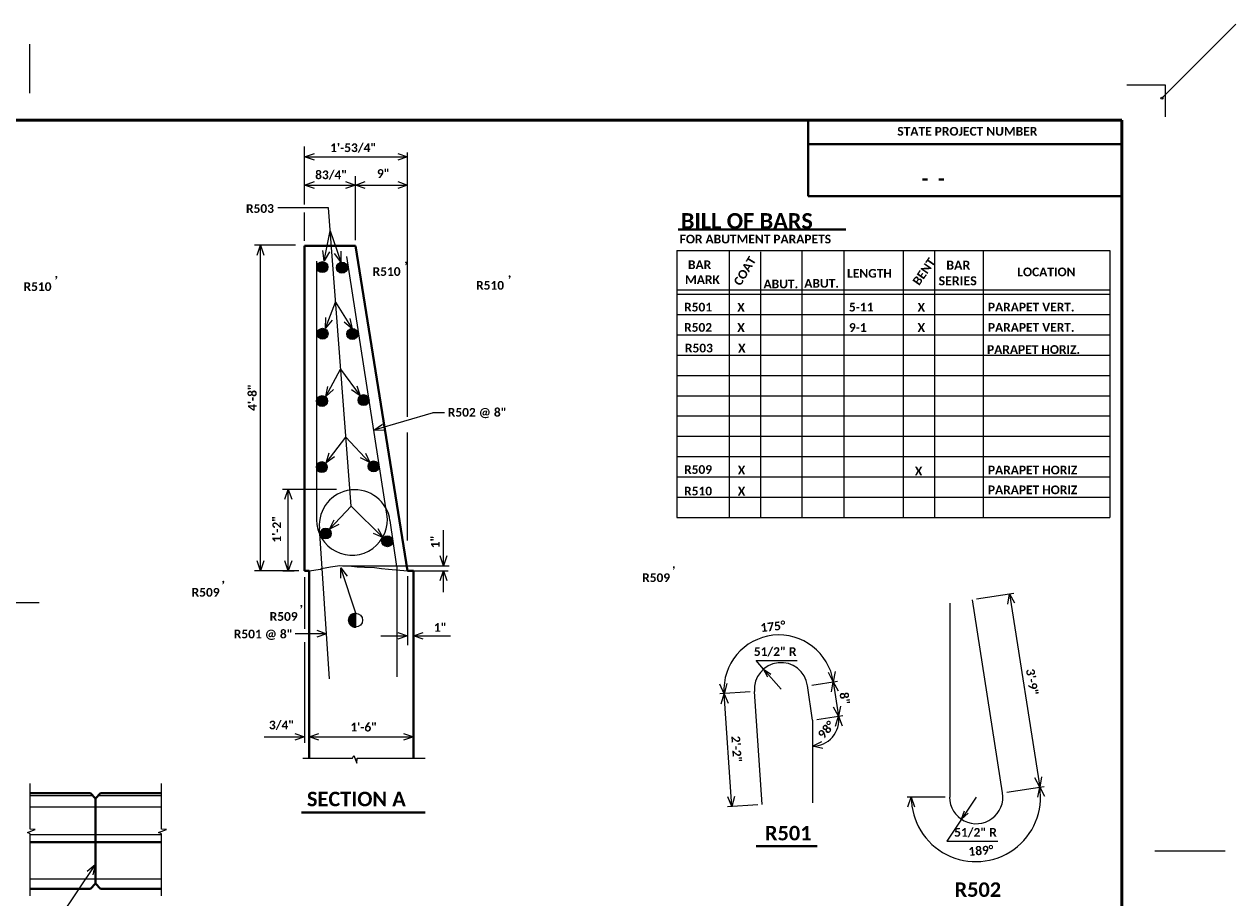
# Model space of a CAD drawing. Extents: x -972 to -537, y 1031 to 1333.
# Tile 4 of 4: x -746 to -537, y 1176 to 1327. Entities that reach past the tile are written whole.
import ezdxf

# ---------------------------------------------------------------- set-up
doc = ezdxf.new("R2010")
doc.units = 0
doc.header["$MEASUREMENT"] = 0
doc.layers.add('B_ANNO_NOPLOT', color=47, linetype='Continuous', lineweight=18, plot=False)
for name, color, linetype, lineweight in [('Level 1', 7, 'Continuous', 18), ('Level 12', 7, 'Continuous', 18), ('Level 2', 7, 'Continuous', 18), ('Level 9', 7, 'Continuous', 18)]:
    doc.layers.add(name, color=color, linetype=linetype, lineweight=lineweight)
doc.styles.add('Title', font='calibrib.ttf', dxfattribs={"height": 0.125})

# ---------------------------------------------------------------- blocks, each defined once
blk = doc.blocks.new('SHT2.')
at = {"layer": 'B_ANNO_NOPLOT', "linetype": 'Continuous', "lineweight": 18}
for p, q in [((407.39, 261.79), (420.12, 274.51)), ((212.25, 262.65), (212.25, 271.05)), ((408, 264), (401.36, 264)), ((408, 258.54), (408, 264)), ((406.14, 132), (418.27, 132))]:
    blk.add_line(p, q, dxfattribs=at)
at = {"layer": 'B_ANNO_NOPLOT', "linetype": 'Continuous', "lineweight": 50}
for p, q in [((400.5, 258), (24, 258)), ((400.5, 6), (400.5, 258))]:
    blk.add_line(p, q, dxfattribs=at)
at = {"layer": 'B_ANNO_NOPLOT', "linetype": 'Continuous', "lineweight": 40}
for p, q in [((346.43, 258), (346.43, 244.85)), ((346.43, 253.86), (400.5, 253.86)), ((346.43, 244.85), (400.5, 244.85))]:
    blk.add_line(p, q, dxfattribs=at)
at = {"layer": 'B_ANNO_NOPLOT', "linetype": 'Continuous', "lineweight": 18}
blk.add_circle((407.39, 261.78), 0.182, dxfattribs=at)
at = {"layer": 'B_ANNO_NOPLOT', "linetype": 'Continuous', "lineweight": 18, "insert": (373.85, 256.81), "char_height": 1.503, "attachment_point": 2, "line_spacing_factor": 0.8, "style": 'Title'}
blk.add_mtext('{\\W0.99932;\\C1;STATE PROJECT NUMBER}', dxfattribs=at)
at = {"layer": 'B_ANNO_NOPLOT', "linetype": 'Continuous', "lineweight": 40, "insert": (362.59, 246.68), "char_height": 2.427, "attachment_point": 7, "line_spacing_factor": 0.8, "style": 'Title'}
blk.add_mtext('{\\W0.99959;\\C2;    -  -  }', dxfattribs=at)
blk = doc.blocks.new('AnonymousCell9')
at = {"layer": 'Level 1', "color": 3, "linetype": 'Continuous', "lineweight": 25}
blk.add_line((4.54, -14), (-0.67, 19.31), dxfattribs=at)
at = {"layer": 'Level 1', "color": 3, "lineweight": 25}
blk.add_line((-4.58, 18.71), (-4.58, -14.72), dxfattribs=at)
blk.add_arc((0, -14.72), 4.59, 180, 9, dxfattribs=at)
blk = doc.blocks.new('AnonymousCell10')
at = {"layer": 'Level 1', "color": 3, "lineweight": 25}
for p, q in [((-3.67, -12.23), (-5, 7.22)), ((5.02, 2.3), (4.13, 8.24)), ((5.02, 2.3), (5.02, -11.95))]:
    blk.add_line(p, q, dxfattribs=at)
blk.add_arc((-0.43, 7.63), 4.59, 7.615, 185.2003, dxfattribs=at)
blk = doc.blocks.new('ARROW56')
at = {"layer": 'Level 2', "color": 7, "linetype": 'Continuous', "lineweight": 18, "flags": 128}
blk.add_lwpolyline([(-1.39, -1.12), (0, 0), (-0.4, -1.74)], dxfattribs=at)
blk = doc.blocks.new('ARROW85')
at = {"layer": 'Level 1', "color": 7, "linetype": 'Continuous', "lineweight": 18, "flags": 128}
blk.add_lwpolyline([(-0.32, -1.76), (0, 0), (0.84, -1.58)], dxfattribs=at)
blk = doc.blocks.new('ARROW86')
at = {"layer": 'Level 1', "color": 7, "linetype": 'Continuous', "lineweight": 18, "flags": 128}
blk.add_lwpolyline([(0.32, 1.76), (0, 0), (-0.84, 1.58)], dxfattribs=at)
blk = doc.blocks.new('ARROW87')
at = {"layer": 'Level 1', "color": 7, "linetype": 'Continuous', "lineweight": 18, "flags": 128}
blk.add_lwpolyline([(-0.32, -1.76), (0, 0), (0.84, -1.58)], dxfattribs=at)
blk = doc.blocks.new('ARROW88')
at = {"layer": 'Level 1', "color": 7, "linetype": 'Continuous', "lineweight": 18, "flags": 128}
blk.add_lwpolyline([(-0.5843, -1.6907), (0, 0), (0.5843, -1.6907)], dxfattribs=at)
blk = doc.blocks.new('ARROW89')
at = {"layer": 'Level 1', "color": 7, "linetype": 'Continuous', "lineweight": 18, "flags": 128}
blk.add_lwpolyline([(1.75, -0.37), (0, 0), (1.61, 0.79)], dxfattribs=at)
blk = doc.blocks.new('ARROW90')
at = {"layer": 'Level 1', "color": 7, "linetype": 'Continuous', "lineweight": 18, "flags": 128}
blk.add_lwpolyline([(-0.52, -1.71), (0, 0), (0.65, -1.67)], dxfattribs=at)
blk = doc.blocks.new('ARROW91')
at = {"layer": 'Level 1', "color": 7, "linetype": 'Continuous', "lineweight": 18, "flags": 128}
blk.add_lwpolyline([(0.33, 1.76), (0, 0), (-0.83, 1.59)], dxfattribs=at)
blk = doc.blocks.new('ARROW92')
at = {"layer": 'Level 1', "color": 7, "linetype": 'Continuous', "lineweight": 18, "flags": 128}
blk.add_lwpolyline([(-0.33, -1.76), (0, 0), (0.83, -1.59)], dxfattribs=at)
blk = doc.blocks.new('ARROW93')
at = {"layer": 'Level 1', "color": 7, "linetype": 'Continuous', "lineweight": 18, "flags": 128}
blk.add_lwpolyline([(0.33, 1.76), (0, 0), (-0.83, 1.59)], dxfattribs=at)
blk = doc.blocks.new('ARROW94')
at = {"layer": 'Level 1', "color": 7, "linetype": 'Continuous', "lineweight": 18, "flags": 128}
blk.add_lwpolyline([(0.47, 1.73), (0, 0), (-0.7, 1.65)], dxfattribs=at)
blk = doc.blocks.new('ARROW95')
at = {"layer": 'Level 1', "color": 7, "linetype": 'Continuous', "lineweight": 18, "flags": 128}
blk.add_lwpolyline([(-0.47, -1.73), (0, 0), (0.7, -1.65)], dxfattribs=at)
blk = doc.blocks.new('ARROW96')
at = {"layer": 'Level 1', "color": 7, "linetype": 'Continuous', "lineweight": 18, "flags": 128}
blk.add_lwpolyline([(0.47, 1.73), (0, 0), (-0.7, 1.65)], dxfattribs=at)
blk = doc.blocks.new('AnonymousCell11')
at = {"color": 3, "linetype": 'Continuous', "lineweight": 18}
blk.add_line((6.05, -18.66), (-0.89, 25.75), dxfattribs=at)
at = {"color": 3, "lineweight": 18}
blk.add_line((-6.11, 24.94), (-6.11, -19.62), dxfattribs=at)
at = {"color": 3}
blk.add_arc((0, -19.62), 6.12, 180, 9, dxfattribs=at)
blk = doc.blocks.new('AnonymousCell12')
at = {"color": 3, "lineweight": 18}
for p, q in [((6.69, 3.06), (5.5, 10.99)), ((-4.9, -16.3), (-6.67, 9.62))]:
    blk.add_line(p, q, dxfattribs=at)
at = {"color": 3}
blk.add_line((6.69, 3.06), (6.69, -15.93), dxfattribs=at)
blk.add_arc((-0.57, 10.18), 6.12, 7.615, 185.2003, dxfattribs=at)
blk = doc.blocks.new('HSYM.2')
at = {"layer": 'Level 2', "linetype": 'Continuous'}
blk.add_hatch(color=7, dxfattribs=at).paths.add_polyline_path([(0.03, -1.21), (0.03, 1.19), (0.03, 1.19), (-0.2, 1.18), (-0.46, 1.12), (-0.68, 0.99), (-0.91, 0.79), (-1.04, 0.61), (-1.15, 0.35), (-1.21, 0.05), (-1.18, -0.23), (-1.13, -0.44), (-0.97, -0.73), (-0.82, -0.89), (-0.62, -1.04), (-0.42, -1.13), (-0.23, -1.18), (-0.14, -1.2)])
at = {"layer": 'Level 2', "color": 7, "linetype": 'Continuous', "lineweight": 18}
blk.add_line((0.03, -1.22), (0.03, 1.19), dxfattribs=at)
at = {"layer": 'Level 2', "color": 7, "linetype": 'Continuous', "lineweight": 18, "flags": 128}
blk.add_lwpolyline([(0.03, -1.21), (0.03, 1.19), (0.03, 1.19), (-0.2, 1.18), (-0.46, 1.12), (-0.68, 0.99), (-0.91, 0.79), (-1.04, 0.61), (-1.15, 0.35), (-1.21, 0.05), (-1.18, -0.23), (-1.13, -0.44), (-0.97, -0.73), (-0.82, -0.89), (-0.62, -1.04), (-0.42, -1.13), (-0.23, -1.18), (-0.14, -1.2), (0.03, -1.21)], dxfattribs=at)
at = {"layer": 'Level 2', "color": 7, "linetype": 'Continuous', "lineweight": 25}
blk.add_circle((0, 0), 1.2, dxfattribs=at)
blk = doc.blocks.new('ARROW97')
at = {"layer": 'Level 2', "color": 7, "linetype": 'Continuous', "lineweight": 18, "flags": 128}
blk.add_lwpolyline([(1.6907, -0.5843), (0, 0), (1.6907, 0.5843)], dxfattribs=at)
blk = doc.blocks.new('ARROW98')
at = {"layer": 'Level 2', "color": 7, "linetype": 'Continuous', "lineweight": 18, "flags": 128}
blk.add_lwpolyline([(-1.6907, 0.5843), (0, 0), (-1.6907, -0.5843)], dxfattribs=at)
blk = doc.blocks.new('ARROW99')
at = {"layer": 'Level 2', "color": 7, "linetype": 'Continuous', "lineweight": 18, "flags": 128}
blk.add_lwpolyline([(-1.6907, 0.5843), (0, 0), (-1.6907, -0.5843)], dxfattribs=at)
blk = doc.blocks.new('ARROW100')
at = {"layer": 'Level 2', "color": 7, "linetype": 'Continuous', "lineweight": 18, "flags": 128}
blk.add_lwpolyline([(1.6907, -0.5843), (0, 0), (1.6907, 0.5843)], dxfattribs=at)
blk = doc.blocks.new('ARROW101')
at = {"layer": 'Level 2', "color": 7, "linetype": 'Continuous', "lineweight": 18, "flags": 128}
blk.add_lwpolyline([(-1.6907, 0.5843), (0, 0), (-1.6907, -0.5843)], dxfattribs=at)
blk = doc.blocks.new('ARROW102')
at = {"layer": 'Level 2', "color": 7, "linetype": 'Continuous', "lineweight": 18, "flags": 128}
blk.add_lwpolyline([(1.6907, -0.5843), (0, 0), (1.6907, 0.5843)], dxfattribs=at)
blk = doc.blocks.new('ARROW103')
at = {"layer": 'Level 2', "color": 7, "linetype": 'Continuous', "lineweight": 18, "flags": 128}
blk.add_lwpolyline([(-0.5843, -1.6907), (0, 0), (0.5843, -1.6907)], dxfattribs=at)
blk = doc.blocks.new('ARROW104')
at = {"layer": 'Level 2', "color": 7, "linetype": 'Continuous', "lineweight": 18, "flags": 128}
blk.add_lwpolyline([(0.9, 1.55), (0, 0), (-0.25, 1.77)], dxfattribs=at)
blk = doc.blocks.new('ARROW105')
at = {"layer": 'Level 2', "color": 7, "linetype": 'Continuous', "lineweight": 18, "flags": 128}
blk.add_lwpolyline([(0, 1.79), (0, 0), (-1.11, 1.41)], dxfattribs=at)
blk = doc.blocks.new('ARROW106')
at = {"layer": 'Level 2', "color": 7, "linetype": 'Continuous', "lineweight": 18, "flags": 128}
blk.add_lwpolyline([(1.16, 1.36), (0, 0), (0.07, 1.79)], dxfattribs=at)
blk = doc.blocks.new('ARROW107')
at = {"layer": 'Level 2', "color": 7, "linetype": 'Continuous', "lineweight": 18, "flags": 128}
blk.add_lwpolyline([(-0.4, 1.74), (0, 0), (-1.39, 1.13)], dxfattribs=at)
blk = doc.blocks.new('ARROW108')
at = {"layer": 'Level 2', "color": 7, "linetype": 'Continuous', "lineweight": 18, "flags": 128}
blk.add_lwpolyline([(1.33, 1.19), (0, 0), (0.31, 1.76)], dxfattribs=at)
blk = doc.blocks.new('ARROW109')
at = {"layer": 'Level 2', "color": 7, "linetype": 'Continuous', "lineweight": 18, "flags": 128}
blk.add_lwpolyline([(-0.52, 1.71), (0, 0), (-1.47, 1.02)], dxfattribs=at)
blk = doc.blocks.new('ARROW110')
at = {"layer": 'Level 2', "color": 7, "linetype": 'Continuous', "lineweight": 18, "flags": 128}
blk.add_lwpolyline([(1.45, 1.04), (0, 0), (0.5, 1.72)], dxfattribs=at)
blk = doc.blocks.new('ARROW111')
at = {"layer": 'Level 2', "color": 7, "linetype": 'Continuous', "lineweight": 18, "flags": 128}
blk.add_lwpolyline([(-0.73, 1.64), (0, 0), (-1.58, 0.84)], dxfattribs=at)
blk = doc.blocks.new('ARROW112')
at = {"layer": 'Level 2', "color": 7, "linetype": 'Continuous', "lineweight": 18, "flags": 128}
blk.add_lwpolyline([(-0.86, 1.57), (0, 0), (-1.64, 0.7)], dxfattribs=at)
blk = doc.blocks.new('ARROW113')
at = {"layer": 'Level 2', "color": 7, "linetype": 'Continuous', "lineweight": 18, "flags": 128}
blk.add_lwpolyline([(1.61, 0.78), (0, 0), (0.78, 1.61)], dxfattribs=at)
blk = doc.blocks.new('ARROW114')
at = {"layer": 'Level 2', "color": 7, "linetype": 'Continuous', "lineweight": 18, "flags": 128}
blk.add_lwpolyline([(-0.5843, -1.6907), (0, 0), (0.5843, -1.6907)], dxfattribs=at)
blk = doc.blocks.new('ARROW115')
at = {"layer": 'Level 2', "color": 7, "linetype": 'Continuous', "lineweight": 18, "flags": 128}
blk.add_lwpolyline([(0.5843, 1.6907), (0, 0), (-0.5843, 1.6907)], dxfattribs=at)
blk = doc.blocks.new('ARROW116')
at = {"layer": 'Level 2', "color": 7, "linetype": 'Continuous', "lineweight": 18, "flags": 128}
blk.add_lwpolyline([(0.5843, 1.6907), (0, 0), (-0.5843, 1.6907)], dxfattribs=at)
blk = doc.blocks.new('ARROW117')
at = {"layer": 'Level 2', "color": 7, "linetype": 'Continuous', "lineweight": 18, "flags": 128}
blk.add_lwpolyline([(-1.6907, 0.5843), (0, 0), (-1.6907, -0.5843)], dxfattribs=at)
blk = doc.blocks.new('ARROW118')
at = {"layer": 'Level 2', "color": 7, "linetype": 'Continuous', "lineweight": 18, "flags": 128}
blk.add_lwpolyline([(1.79, -0.09), (0, 0), (1.46, 1.04)], dxfattribs=at)
blk = doc.blocks.new('ARROW119')
at = {"layer": 'Level 2', "color": 7, "linetype": 'Continuous', "lineweight": 18, "flags": 128}
blk.add_lwpolyline([(0.5843, 1.6907), (0, 0), (-0.5843, 1.6907)], dxfattribs=at)
blk = doc.blocks.new('ARROW120')
at = {"layer": 'Level 2', "color": 7, "linetype": 'Continuous', "lineweight": 18, "flags": 128}
blk.add_lwpolyline([(-0.5843, -1.6907), (0, 0), (0.5843, -1.6907)], dxfattribs=at)
blk = doc.blocks.new('ARROW121')
at = {"layer": 'Level 2', "color": 7, "linetype": 'Continuous', "lineweight": 18, "flags": 128}
blk.add_lwpolyline([(1.6907, -0.5843), (0, 0), (1.6907, 0.5843)], dxfattribs=at)
blk = doc.blocks.new('ARROW122')
at = {"layer": 'Level 2', "color": 7, "linetype": 'Continuous', "lineweight": 18, "flags": 128}
blk.add_lwpolyline([(-1.6907, 0.5843), (0, 0), (-1.6907, -0.5843)], dxfattribs=at)
blk = doc.blocks.new('ARROW123')
at = {"layer": 'Level 2', "color": 7, "linetype": 'Continuous', "lineweight": 18, "flags": 128}
blk.add_lwpolyline([(-0.02, -1.79), (0, 0), (1.09, -1.42)], dxfattribs=at)
blk = doc.blocks.new('ARROW124')
at = {"layer": 'Level 2', "color": 7, "linetype": 'Continuous', "lineweight": 18, "flags": 128}
blk.add_lwpolyline([(-1.6907, 0.5843), (0, 0), (-1.6907, -0.5843)], dxfattribs=at)
blk = doc.blocks.new('ARROW125')
at = {"layer": 'Level 2', "color": 7, "linetype": 'Continuous', "lineweight": 18, "flags": 128}
blk.add_lwpolyline([(1.6907, -0.5843), (0, 0), (1.6907, 0.5843)], dxfattribs=at)
blk = doc.blocks.new('ARROW126')
at = {"layer": 'Level 2', "color": 7, "linetype": 'Continuous', "lineweight": 18, "flags": 128}
blk.add_lwpolyline([(-1.6907, 0.5843), (0, 0), (-1.6907, -0.5843)], dxfattribs=at)

msp = doc.modelspace()

# ---------------------------------------------------------------- hatches: boundary and pattern name
at = {"linetype": 'Continuous'}
h = msp.add_hatch(color=3, dxfattribs=at)
edge = h.paths.add_edge_path()
edge.add_arc((-694.87, 1284.94), 0.945, 0, 360)
h = msp.add_hatch(color=3, dxfattribs=at)
edge = h.paths.add_edge_path()
edge.add_arc((-691.49, 1284.84), 0.945, 0, 360)
h = msp.add_hatch(color=3, dxfattribs=at)
edge = h.paths.add_edge_path()
edge.add_arc((-694.83, 1273.45), 0.945, 0, 360)
h = msp.add_hatch(color=3, dxfattribs=at)
edge = h.paths.add_edge_path()
edge.add_arc((-689.7, 1273.42), 0.945, 0, 360)
h = msp.add_hatch(color=3, dxfattribs=at)
edge = h.paths.add_edge_path()
edge.add_arc((-694.93, 1261.85), 0.945, 0, 360)
h = msp.add_hatch(color=3, dxfattribs=at)
edge = h.paths.add_edge_path()
edge.add_arc((-687.77, 1262.01), 0.945, 0, 360)
h = msp.add_hatch(color=3, dxfattribs=at)
edge = h.paths.add_edge_path()
edge.add_arc((-694.96, 1250.46), 0.945, 0, 360)
h = msp.add_hatch(color=3, dxfattribs=at)
edge = h.paths.add_edge_path()
edge.add_arc((-695.38, 1250.55), 0.5, 0, 360)
h = msp.add_hatch(color=3, dxfattribs=at)
edge = h.paths.add_edge_path()
edge.add_arc((-686.04, 1250.58), 0.945, 0, 360)
h = msp.add_hatch(color=3, dxfattribs=at)
edge = h.paths.add_edge_path()
edge.add_arc((-685.61, 1250.59), 0.5, 0, 360)
h = msp.add_hatch(color=3, dxfattribs=at)
edge = h.paths.add_edge_path()
edge.add_arc((-694.29, 1239.02), 0.945, 0, 360)
h = msp.add_hatch(color=3, dxfattribs=at)
edge = h.paths.add_edge_path()
edge.add_arc((-694.73, 1238.89), 0.5, 0, 360)
h = msp.add_hatch(color=3, dxfattribs=at)
edge = h.paths.add_edge_path()
edge.add_arc((-683.67, 1237.68), 0.945, 0, 360)

# ---------------------------------------------------------------- linework, layer by layer
at = {"color": 1, "linetype": 'Continuous', "lineweight": 18}
for p, q in [((-697.92, 1295.75), (-697.92, 1305.75)), ((-697.92, 1303.97), (-680.17, 1303.97)), ((-680.17, 1298.37), (-680.17, 1304.72)), ((-680.17, 1237.81), (-680.17, 1256.42))]:
    msp.add_line(p, q, dxfattribs=at)
at = {"color": 5, "lineweight": 18}
for p, q in [((-693.82, 1295.19), (-702.53, 1295.19)), ((-689.93, 1243.73), (-693.82, 1295.19)), ((-694.55, 1286.02), (-693.52, 1291.22)), ((-693.52, 1291.22), (-691.68, 1285.88)), ((-694.35, 1274.44), (-692.59, 1278.92)), ((-692.59, 1278.92), (-689.74, 1274.32)), ((-694.26, 1262.63), (-691.72, 1267.33)), ((-691.72, 1267.33), (-688.38, 1262.74)), ((-675.77, 1259.84), (-685.99, 1256.85)), ((-694.2, 1251.21), (-690.83, 1255.62)), ((-690.83, 1255.62), (-686.77, 1251.26)), ((-693.62, 1239.78), (-689.93, 1243.73)), ((-689.93, 1243.73), (-684.44, 1238.34)), ((-694.13, 1221.75), (-699.56, 1221.75))]:
    msp.add_line(p, q, dxfattribs=at)
at = {"color": 2, "linetype": 'Continuous', "lineweight": 40}
for p, q in [((-697.92, 1288.59), (-689.17, 1288.59)), ((-697.92, 1288.59), (-697.92, 1232.59)), ((-680.17, 1232.59), (-689.17, 1288.59)), ((-697.92, 1232.59), (-697.17, 1232.59)), ((-680.17, 1232.59), (-679.17, 1232.59))]:
    msp.add_line(p, q, dxfattribs=at)
at = {"color": 1, "lineweight": 18}
for p, q in [((-674, 1233.47), (-674, 1239.58)), ((-691.39, 1233.47), (-673.01, 1233.47)), ((-680.17, 1232.59), (-673.18, 1232.59)), ((-674, 1228.88), (-674, 1232.59))]:
    msp.add_line(p, q, dxfattribs=at)
at = {"color": 2, "lineweight": 40}
for p, q in [((-697.17, 1232.59), (-697.17, 1200.21)), ((-679.17, 1232.59), (-679.17, 1200.21)), ((-698.45, 1190.9), (-677.17, 1190.9))]:
    msp.add_line(p, q, dxfattribs=at)
at = {"color": 5}
msp.add_line((-689.02, 1225.11), (-691.68, 1233.1), dxfattribs=at)
at = {"color": 1}
for p, q in [((-680.17, 1231.64), (-680.17, 1219.75)), ((-684.78, 1221.39), (-680.17, 1221.39)), ((-679.17, 1221.39), (-672.77, 1221.39))]:
    msp.add_line(p, q, dxfattribs=at)
at = {"linetype": 'Continuous'}
for p, q in [((-734.38, 1193.79), (-745.22, 1193.79)), ((-722.59, 1193.79), (-733.54, 1193.79))]:
    msp.add_line(p, q, dxfattribs=at)
at = {"color": 3}
for p, q in [((-745.22, 1191.93), (-722.59, 1191.93)), ((-745.22, 1187.14), (-722.59, 1187.14)), ((-745.22, 1179.47), (-722.59, 1179.47))]:
    msp.add_line(p, q, dxfattribs=at)
at = {"color": 2, "lineweight": 25, "flags": 128}
msp.add_lwpolyline([(-697.17, 1232.59), (-695.18, 1232.85), (-695.03, 1233), (-693.45, 1233.26), (-691.83, 1233.48), (-690.28, 1233.44), (-688.85, 1233.3), (-687.63, 1233.19), (-685.86, 1233.15), (-684.69, 1232.97), (-683.47, 1232.86), (-680.17, 1232.59)], dxfattribs=at)
at = {"color": 3}
for centre, radius in [((-694.87, 1284.94), 0.945), ((-691.49, 1284.84), 0.945), ((-694.83, 1273.45), 0.945), ((-689.7, 1273.42), 0.945), ((-694.93, 1261.85), 0.945), ((-687.77, 1262.01), 0.945), ((-694.96, 1250.46), 0.945), ((-695.38, 1250.55), 0.5), ((-686.04, 1250.58), 0.945), ((-685.61, 1250.59), 0.5), ((-694.29, 1239.02), 0.945), ((-694.73, 1238.89), 0.5), ((-683.67, 1237.68), 0.945)]:
    msp.add_circle(centre, radius, dxfattribs=at)
at = {"layer": 'B_ANNO_NOPLOT'}
msp.add_lwpolyline([(-557.06, 1058.3), (-557.06, 1310.3), (-935.06, 1310.3), (-935.06, 1058.3)], close=True, dxfattribs=at)
at = {"layer": 'Level 1', "color": 1, "linetype": 'Continuous', "lineweight": 18}
for p, q in [((-697.92, 1299.09), (-689.17, 1299.09)), ((-689.17, 1289.59), (-689.17, 1300.63)), ((-689.17, 1299.09), (-680.17, 1299.09)), ((-680.17, 1259.14), (-680.17, 1299.28)), ((-697.92, 1289.47), (-697.92, 1294.33)), ((-699.47, 1288.71), (-706.54, 1288.71)), ((-705.54, 1232.59), (-705.54, 1288.71)), ((-692.44, 1246.61), (-701.74, 1246.61)), ((-700.74, 1232.59), (-700.74, 1246.61)), ((-698.92, 1232.59), (-706.54, 1232.59)), ((-701.7, 1232.59), (-699.74, 1232.59)), ((-697.92, 1231.49), (-697.92, 1222.61)), ((-582.1, 1227.73), (-575.69, 1228.73)), ((-576.43, 1228.62), (-571.23, 1195.31)), ((-697.92, 1220.31), (-697.92, 1202.92)), ((-615.81, 1212.18), (-618.82, 1215.65)), ((-610.52, 1212.9), (-606.07, 1213.57)), ((-606.81, 1213.46), (-605.92, 1207.52)), ((-621.13, 1211.71), (-626.39, 1211.36)), ((-624.31, 1191.97), (-625.64, 1211.41)), ((-609.62, 1206.96), (-605.18, 1207.63)), ((-704.92, 1203.98), (-697.92, 1203.98)), ((-697.17, 1203.98), (-679.17, 1203.98)), ((-576.89, 1194.42), (-570.49, 1195.42)), ((-582.17, 1193.59), (-584.73, 1189.77)), ((-619.81, 1192.27), (-625.06, 1191.91))]:
    msp.add_line(p, q, dxfattribs=at)
at = {"layer": 'Level 1', "color": 5, "linetype": 'Continuous', "lineweight": 18}
msp.add_line((-673.83, 1259.84), (-675.83, 1259.84), dxfattribs=at)
at = {"layer": 'Level 1', "color": 1, "lineweight": 18}
msp.add_line((-587.5, 1193.59), (-594.05, 1193.59), dxfattribs=at)
at = {"layer": 'Level 1', "color": 7, "lineweight": 40}
msp.add_line((-620.12, 1185.1), (-609.58, 1185.1), dxfattribs=at)
at = {"layer": 'Level 1', "color": 1, "linetype": 'Continuous', "lineweight": 18, "flags": 128}
for points in [[(-618.82, 1215.65), (-620.1, 1217.11), (-613.01, 1217.11)], [(-618.12, 1214.27), (-618.82, 1215.65), (-617.56, 1214.76)], [(-583.58, 1190.81), (-584.73, 1189.77), (-584.2, 1191.23)], [(-584.73, 1189.77), (-587.26, 1185.98), (-578.44, 1185.98)]]:
    msp.add_lwpolyline(points, dxfattribs=at)
at = {"layer": 'Level 1', "color": 1, "linetype": 'Continuous', "lineweight": 18}
for centre, radius, start, end in [((-616.18, 1212.05), 9.48, 8.5231, 183.9058), ((-610.37, 1206.85), 4.5, 270, 8.5231), ((-582.23, 1193.59), 11.14, 180, 8.8807)]:
    msp.add_arc(centre, radius, start, end, dxfattribs=at)
at = {"layer": 'Level 12', "color": 7, "linetype": 'Continuous', "lineweight": 18, "flags": 128}
msp.add_lwpolyline([(-743.68, 1227.09), (-766.7, 1227.09), (-766.96, 1226.6), (-767.45, 1227.94), (-767.52, 1227.09), (-781.55, 1227.09)], dxfattribs=at)
at = {"layer": 'Level 2', "color": 7, "linetype": 'Continuous', "lineweight": 40}
msp.add_line((-633.55, 1291.41), (-604.66, 1291.41), dxfattribs=at)
at = {"layer": 'Level 2', "color": 7, "linetype": 'Continuous', "lineweight": 18}
for p, q in [((-633.78, 1287.78), (-619.08, 1287.78)), ((-633.78, 1287.78), (-633.78, 1241.78)), ((-624.78, 1287.78), (-624.78, 1241.78)), ((-619.38, 1287.58), (-619.38, 1241.78)), ((-619.08, 1287.78), (-605.47, 1287.78)), ((-612.26, 1287.78), (-612.26, 1241.78)), ((-605.47, 1287.78), (-580.98, 1287.78)), ((-604.98, 1287.78), (-604.98, 1241.78)), ((-594.78, 1287.78), (-594.78, 1241.78)), ((-589.38, 1287.78), (-589.38, 1241.78)), ((-580.98, 1287.78), (-559.17, 1287.78)), ((-580.98, 1287.78), (-580.98, 1241.78)), ((-559.17, 1287.78), (-559.17, 1241.78)), ((-633.78, 1281.03), (-605.47, 1281.03)), ((-633.78, 1280.28), (-605.47, 1280.28)), ((-605.47, 1281.03), (-580.98, 1281.03)), ((-605.47, 1280.28), (-580.98, 1280.28)), ((-580.98, 1281.03), (-559.17, 1281.03)), ((-580.98, 1280.28), (-559.17, 1280.28)), ((-633.78, 1276.78), (-605.47, 1276.78)), ((-605.47, 1276.78), (-580.98, 1276.78)), ((-580.98, 1276.78), (-559.17, 1276.78)), ((-633.78, 1273.28), (-605.47, 1273.28)), ((-605.47, 1273.28), (-580.98, 1273.28)), ((-580.98, 1273.28), (-559.17, 1273.28)), ((-633.78, 1269.78), (-605.47, 1269.78)), ((-605.47, 1269.78), (-580.98, 1269.78)), ((-580.98, 1269.78), (-559.17, 1269.78)), ((-633.78, 1266.28), (-605.47, 1266.28)), ((-605.47, 1266.28), (-580.98, 1266.28)), ((-580.98, 1266.28), (-559.17, 1266.28)), ((-633.78, 1262.78), (-605.47, 1262.78)), ((-605.47, 1262.78), (-580.98, 1262.78)), ((-580.98, 1262.78), (-559.17, 1262.78)), ((-633.78, 1259.28), (-605.47, 1259.28)), ((-605.47, 1259.28), (-580.98, 1259.28)), ((-580.98, 1259.28), (-559.17, 1259.28)), ((-633.78, 1255.78), (-605.47, 1255.78)), ((-605.47, 1255.78), (-580.98, 1255.78)), ((-580.98, 1255.78), (-559.17, 1255.78)), ((-633.78, 1252.28), (-605.47, 1252.28)), ((-605.47, 1252.28), (-580.98, 1252.28)), ((-580.98, 1252.28), (-559.17, 1252.28)), ((-633.78, 1248.78), (-605.47, 1248.78)), ((-605.47, 1248.78), (-580.98, 1248.78)), ((-580.98, 1248.78), (-559.17, 1248.78)), ((-633.78, 1245.28), (-605.47, 1245.28)), ((-605.47, 1245.28), (-580.98, 1245.28)), ((-580.98, 1245.28), (-559.17, 1245.28)), ((-633.78, 1241.78), (-559.17, 1241.78)), ((-633.78, 1241.78), (-559.17, 1241.78))]:
    msp.add_line(p, q, dxfattribs=at)
at = {"layer": 'Level 2', "color": 2, "lineweight": 40}
for p, q in [((-745.22, 1194.28), (-734.81, 1194.28)), ((-733.96, 1193.32), (-734.81, 1194.28)), ((-733.1, 1194.28), (-733.96, 1193.32)), ((-733.96, 1193.31), (-733.96, 1178.66)), ((-733.1, 1194.28), (-722.59, 1194.28)), ((-745.22, 1185.79), (-722.59, 1185.79)), ((-745.22, 1177.79), (-734.82, 1177.79)), ((-733.96, 1178.66), (-734.82, 1177.79)), ((-733.96, 1178.66), (-733.09, 1177.79)), ((-733.09, 1177.79), (-722.59, 1177.79))]:
    msp.add_line(p, q, dxfattribs=at)
at = {"layer": 'Level 2', "color": 7, "linetype": 'Continuous', "lineweight": 18, "flags": 128}
for points in [[(-698.23, 1200.28), (-689.69, 1200.28), (-689.43, 1200.77), (-688.93, 1199.43), (-688.86, 1200.28), (-677.17, 1200.28)], [(-745.22, 1176.57), (-745.22, 1187.24), (-745.71, 1187.5), (-744.37, 1187.99), (-745.22, 1188.07), (-745.22, 1195.9)], [(-722.59, 1176.57), (-722.59, 1187.24), (-723.09, 1187.5), (-721.74, 1187.99), (-722.59, 1188.07), (-722.59, 1195.9)]]:
    msp.add_lwpolyline(points, dxfattribs=at)
at = {"layer": 'Level 2', "color": 5, "linetype": 'Continuous', "lineweight": 18, "flags": 128}
msp.add_lwpolyline([(-734.04, 1181.94), (-743.25, 1168.19), (-735.66, 1168.19)], dxfattribs=at)

# ---------------------------------------------------------------- block references
at = {"color": 7, "linetype": 'Continuous', "lineweight": 18}
for name, p in [('ARROW97', (-697.92, 1303.97)), ('ARROW98', (-680.17, 1303.97)), ('ARROW102', (-697.92, 1299.09)), ('ARROW101', (-689.17, 1299.09)), ('ARROW100', (-689.17, 1299.09)), ('ARROW99', (-680.17, 1299.09)), ('ARROW103', (-705.54, 1288.71)), ('AnonymousCell11', (-689.78, 1261.02)), ('ARROW104', (-694.55, 1286.02)), ('ARROW105', (-691.68, 1285.88)), ('ARROW106', (-694.35, 1274.44)), ('ARROW107', (-689.74, 1274.32)), ('ARROW108', (-694.26, 1262.63)), ('ARROW109', (-688.38, 1262.74)), ('ARROW118', (-685.99, 1256.85)), ('ARROW110', (-694.2, 1251.21)), ('ARROW111', (-686.71, 1251.25)), ('ARROW114', (-700.74, 1246.61)), ('AnonymousCell12', (-688.71, 1230.26)), ('ARROW113', (-693.62, 1239.78)), ('ARROW112', (-684.44, 1238.34)), ('ARROW116', (-705.54, 1232.59)), ('ARROW115', (-700.74, 1232.59)), ('ARROW119', (-674, 1233.47)), ('ARROW123', (-691.68, 1233.1)), ('ARROW120', (-674, 1232.59)), ('ARROW85', (-576.43, 1228.62)), ('ARROW117', (-694.13, 1221.75)), ('ARROW122', (-680.17, 1221.39)), ('ARROW121', (-679.17, 1221.39)), ('ARROW93', (-606.81, 1213.46)), ('ARROW92', (-606.81, 1213.46)), ('ARROW94', (-625.64, 1211.41)), ('ARROW95', (-625.64, 1211.41)), ('ARROW91', (-605.92, 1207.52)), ('ARROW90', (-605.92, 1207.52)), ('ARROW124', (-697.92, 1203.98)), ('ARROW125', (-697.17, 1203.98)), ('ARROW126', (-679.17, 1203.98)), ('ARROW89', (-610.37, 1202.35)), ('ARROW86', (-571.23, 1195.31)), ('ARROW87', (-571.23, 1195.31)), ('ARROW96', (-624.31, 1191.97)), ('ARROW88', (-593.37, 1193.59)), ('ARROW56', (-734.04, 1181.94))]:
    msp.add_blockref(name, p, dxfattribs=at)
at = {"color": 7, "linetype": 'Continuous', "lineweight": 25}
for name, p in [('AnonymousCell9', (-582.17, 1208.3)), ('AnonymousCell10', (-615.39, 1204.55))]:
    msp.add_blockref(name, p, dxfattribs=at)
at = {"color": 2, "linetype": 'Continuous', "lineweight": 18}
msp.add_blockref('HSYM.2', (-689.14, 1224.07), dxfattribs=at)
at = {"layer": 'B_ANNO_NOPLOT', "color": 7, "linetype": 'Continuous', "lineweight": 18}
msp.add_blockref('SHT2.', (-957.56, 1052.3), dxfattribs=at)

# ---------------------------------------------------------------- texts
at = {"color": 1, "linetype": 'Continuous', "lineweight": 18, "insert": (-689.55, 1305.47), "char_height": 1.5, "attachment_point": 5, "line_spacing_factor": 0.8, "style": 'Title'}
msp.add_mtext('{\\C1;1\'-53/4"}', dxfattribs=at)
at = {"color": 5, "lineweight": 18, "insert": (-708.03, 1295.79), "char_height": 1.5, "attachment_point": 1, "line_spacing_factor": 0.8, "style": 'Title'}
msp.add_mtext('{\\C5;R503}', dxfattribs=at)
at = {"color": 1, "lineweight": 18, "insert": (-676.16, 1236.49), "char_height": 1.5, "attachment_point": 1, "rotation": 90, "line_spacing_factor": 0.8, "style": 'Title'}
msp.add_mtext('{\\C1;1"}', dxfattribs=at)
at = {"color": 1, "insert": (-675.64, 1223.58), "char_height": 1.5, "attachment_point": 1, "line_spacing_factor": 0.8, "style": 'Title'}
msp.add_mtext('{\\C1;1"}', dxfattribs=at)
at = {"color": 2, "lineweight": 40, "insert": (-697.53, 1193.24), "char_height": 2.5, "attachment_point": 4, "line_spacing_factor": 0.8, "style": 'Title'}
msp.add_mtext('{\\C2;SECTION A}', dxfattribs=at)
at = {"layer": 'Level 1', "color": 1, "linetype": 'Continuous', "lineweight": 18, "char_height": 1.5, "attachment_point": 5, "line_spacing_factor": 0.8, "style": 'Title'}
for s, insert in [('{\\C1;83/4"}', (-693.35, 1300.8)), ('{\\C1;9"}', (-684.36, 1301.07)), ('{\\C1;51/2" R}', (-616.83, 1218.61)), ('{\\C1;3/4"}', (-701.9, 1205.95)), ('{\\C1;1\'-6"}', (-687.74, 1205.63)), ('{\\C1;51/2" R}', (-582.3, 1187.45))]:
    msp.add_mtext(s, dxfattribs=dict(at, insert=insert))
for s, insert, rotation in [('{\\C1;4\'-8"}', (-706.93, 1262.46), 90), ('{\\C1;1\'-2"}', (-702.73, 1239.76), 90), ('{\\C1;175°}', (-617.2, 1222.99), 6.2145), ('{\\C1;3\'-9"}', (-572.54, 1213.41), 278.8807), ('{\\C1;8"}', (-604.86, 1210.58), 278.5231), ('{\\C1;98°}', (-608.02, 1205.17), 49.2616), ('{\\C1;2\'-2"}', (-623.48, 1201.83), 273.9058), ('{\\C1;189°}', (-581.36, 1184.35), 4.4403)]:
    msp.add_mtext(s, dxfattribs=dict(at, insert=insert, rotation=rotation))
at = {"layer": 'Level 1', "color": 5, "lineweight": 18, "char_height": 1.5, "line_spacing_factor": 0.9, "style": 'Title'}
for s, insert, attachment_point in [('{\\C5;R502 @ 8"}', (-673.25, 1260.66), 1), ('{\\C5;R501 @ 8"}', (-700, 1222.44), 3)]:
    msp.add_mtext(s, dxfattribs=dict(at, insert=insert, attachment_point=attachment_point))
at = {"layer": 'Level 1', "color": 7, "lineweight": 40, "char_height": 2.5, "attachment_point": 1, "line_spacing_factor": 0.8, "style": 'Title'}
for s, insert in [('R501', (-618.59, 1188.62)), ('R502', (-585.91, 1178.88))]:
    msp.add_mtext(s, dxfattribs=dict(at, insert=insert))
at = {"layer": 'Level 2', "color": 7, "linetype": 'Continuous', "lineweight": 40, "insert": (-633.08, 1291.52), "char_height": 2.7, "attachment_point": 7, "line_spacing_factor": 0.8, "style": 'Title'}
msp.add_mtext('{\\W1.00002;BILL OF BARS}', dxfattribs=at)
at = {"layer": 'Level 2', "color": 7, "linetype": 'Continuous', "lineweight": 18, "line_spacing_factor": 0.8, "style": 'Title'}
for s, insert, char_height, attachment_point in [('FOR ABUTMENT PARAPETS', (-633.28, 1289.77), 1.5, 4), ('BAR', (-631.85, 1284.6), 1.5, 7), ('BAR', (-587.34, 1284.5), 1.553, 7), ('{\\W1.00006;LENGTH}', (-604.43, 1283.11), 1.5, 7), ('{\\W0.99995;LOCATION}', (-575.09, 1283.35), 1.5, 7), ('{\\W1.00009;MARK}', (-632.36, 1282.03), 1.5, 7), ('ABUT.', (-618.83, 1281.28), 1.5, 7), ('ABUT.', (-611.81, 1281.38), 1.5, 7), ('SERIES', (-588.67, 1281.79), 1.553, 7), ('R501', (-632.52, 1277.28), 1.5, 7), ('X', (-623.35, 1277.28), 1.5, 7), (' 5-11', (-604.63, 1277.28), 1.5, 7), ('X', (-592.28, 1277.28), 1.5, 7), ('PARAPET VERT.   ', (-580.16, 1277.28), 1.5, 7), ('R502', (-632.52, 1273.78), 1.5, 7), ('X', (-623.35, 1273.78), 1.5, 7), (' 9-1 ', (-604.63, 1273.78), 1.5, 7), ('X', (-592.28, 1273.78), 1.5, 7), ('PARAPET VERT.   ', (-580.16, 1273.78), 1.5, 7), ('R503', (-632.38, 1270.22), 1.5, 7), ('X', (-623.21, 1270.22), 1.5, 7), ('PARAPET HORIZ.  ', (-580.31, 1269.97), 1.5, 7)]:
    msp.add_mtext(s, dxfattribs=dict(at, insert=insert, char_height=char_height, attachment_point=attachment_point))
at = {"layer": 'Level 2', "color": 7, "linetype": 'Continuous', "lineweight": 18, "char_height": 1.4997, "attachment_point": 7, "line_spacing_factor": 0.8, "style": 'Title'}
for s, insert, rotation in [('{\\W1.00017;COAT}', (-622.78, 1281.59), 59.0083), ('{\\W1.00017;BENT}', (-592.03, 1281.66), 54.9994)]:
    msp.add_mtext(s, dxfattribs=dict(at, insert=insert, rotation=rotation))
at = {"layer": 'Level 9', "color": 5, "char_height": 1.5, "line_spacing_factor": 0.8, "style": 'Title'}
for s, insert, attachment_point in [('{\\C5;R510}', (-686.21, 1284.93), 1), ('{\\C5;,}', (-680.74, 1287.06), 1), ('{\\C5;R510}', (-746.37, 1282.33), 1), ('{\\C5;,}', (-740.73, 1283.7), 5), ('{\\C5;R510}', (-668.37, 1282.55), 1), ('{\\C5;,}', (-662.9, 1284.69), 1), ('{\\C5;R509}', (-639.75, 1232.15), 1), ('{\\C5;,}', (-634.3, 1233.65), 5), ('{\\C5;,}', (-711.95, 1231.14), 5), ('{\\C5;R509}', (-717.4, 1229.63), 1), ('{\\C5;,}', (-698.5, 1226.98), 5), ('{\\C5;R509}', (-703.95, 1225.47), 1)]:
    msp.add_mtext(s, dxfattribs=dict(at, insert=insert, attachment_point=attachment_point))
at = {"layer": 'Level 9', "color": 7, "linetype": 'Continuous', "lineweight": 18, "char_height": 1.5, "attachment_point": 7, "line_spacing_factor": 0.8, "style": 'Title'}
for s, insert in [('R509 ', (-632.52, 1249.28)), ('X', (-623.26, 1249.2)), ('X', (-592.74, 1249.03)), ('PARAPET HORIZ', (-580.16, 1249.2)), ('R510 ', (-632.52, 1245.57)), ('X', (-623.26, 1245.57)), ('PARAPET HORIZ', (-580.16, 1245.78))]:
    msp.add_mtext(s, dxfattribs=dict(at, insert=insert))

doc.saveas('drawing.dxf')
